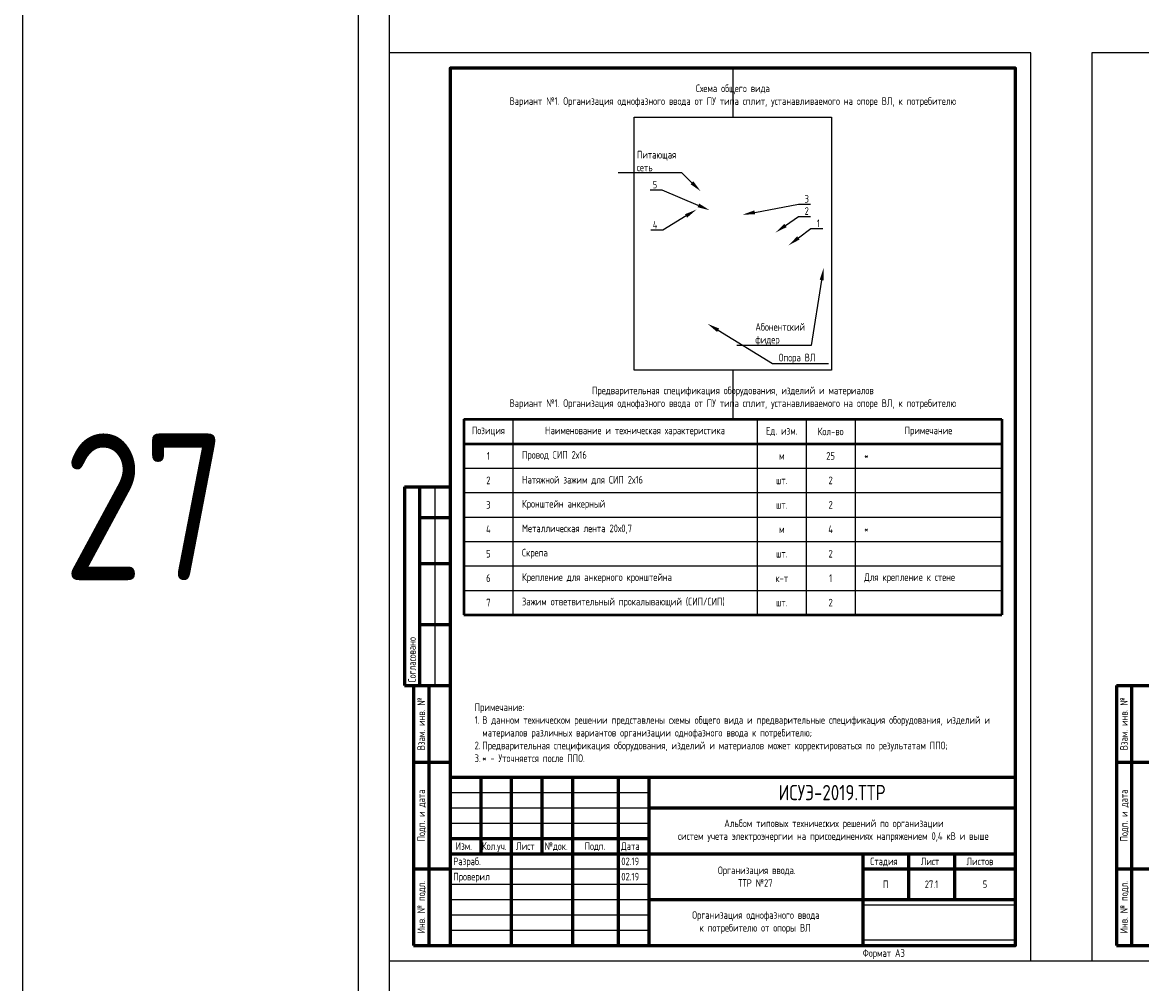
# Model space of a CAD drawing. Header units: millimetres. Extents: x -110 to 4101, y -10868 to 110.
# Tile 13 of 90: x -110 to 256, y -8556 to -8242. Entities that reach past the tile are written whole.
import ezdxf
from ezdxf import colors
from ezdxf.entities.mleader import LeaderData, LeaderLine
from ezdxf.enums import TextEntityAlignment as Align
from ezdxf.math import Vec2, Vec3

# ---------------------------------------------------------------- set-up
doc = ezdxf.new("R2010")
doc.units = ezdxf.units.MM
doc.layers.add('01.Вспомогательный_слой', color=1, linetype='Continuous', plot=False)
doc.layers.add('Формат', color=7, linetype='Continuous', lineweight=25)
doc.layers.add('Формат @ 1', color=7, linetype='Continuous', lineweight=25)
doc.styles.add('Формат', font='isocpeur.ttf')
doc.styles.add('ЭП', font='GOST.TTF')
picture_1 = doc.add_image_def('image3.png', size_in_pixel=(587, 136))
picture_2 = doc.add_image_def('image1.jpg', size_in_pixel=(1001, 1285))

# ---------------------------------------------------------------- blocks, each defined once
blk = doc.blocks.new('*U78')
at = {"layer": 'Формат', "color": 7, "linetype": 'Continuous', "lineweight": 60}
for p, q in [((5, 150), (20, 150)), ((5, 150), (5, 85)), ((10, 150), (10, 85)), ((10, 140), (20, 140)), ((10, 125), (20, 125)), ((10, 105), (20, 105)), ((5, 85), (13, 85)), ((8, 85), (20, 85)), ((8, 85), (8, 0)), ((13, 85), (13, 0)), ((8, 60), (20, 60)), ((20, 55), (205, 55)), ((20, 55), (20, 0)), ((30, 55), (30, 30)), ((40, 55), (40, 0)), ((50, 55), (50, 30)), ((60, 55), (60, 0)), ((75, 55), (75, 0)), ((85, 55), (85, 0)), ((85, 45), (205, 45)), ((20, 35), (85, 35)), ((20, 30), (205, 30)), ((155, 30), (155, 0)), ((170, 30), (170, 15)), ((185, 30), (185, 15)), ((8, 25), (20, 25)), ((155, 25), (205, 25)), ((85, 15), (205, 15)), ((8, 0), (20, 0))]:
    blk.add_line(p, q, dxfattribs=at)
at = {"layer": 'Формат', "color": 7, "linetype": 'Continuous', "lineweight": 25}
for p, q in [((15, 150), (15, 85)), ((20, 50), (85, 50)), ((20, 45), (85, 45)), ((20, 40), (85, 40)), ((20, 25), (85, 25)), ((20, 20), (85, 20)), ((20, 15), (85, 15)), ((20, 10), (85, 10)), ((20, 5), (85, 5))]:
    blk.add_line(p, q, dxfattribs=at)
blk.add_lwpolyline([(0, -5), (210, -5), (210, 292), (0, 292)], close=True, dxfattribs=at)
at = {"layer": 'Формат', "color": 7, "linetype": 'Continuous', "lineweight": 60}
blk.add_lwpolyline([(20, 0), (205, 0), (205, 287), (20, 287)], close=True, dxfattribs=at)
at = {"layer": 'Формат', "color": 7, "linetype": 'Continuous', "lineweight": 25, "style": 'ЭП'}
blk.add_text('Согласовано', height=2.5, rotation=90, dxfattribs=at).set_placement((7.5, 86), align=Align.MIDDLE_LEFT)
for s, p in [('Взам. инв. №', (10.5, 72.5)), ('Подп. и дата', (10.5, 42.5)), ('Инв. № подл.', (10.5, 12.5))]:
    blk.add_text(s, height=2.5, rotation=90, dxfattribs=at).set_placement(p, align=Align.MIDDLE_CENTER)
for s, p in [('Изм.', (21.81, 31.25)), ('Кол.уч.', (30.38, 31.25)), ('Лист', (41.54, 31.25)), ('№док.', (50.89, 31.24)), ('Подп.', (63.99, 31.25)), ('Дата', (75.95, 31.25)), ('Стадия', (157.47, 26.25)), ('Лист', (173.99, 26.25)), ('Листов', (188.99, 26.25))]:
    blk.add_text(s, height=2.5, dxfattribs=at).set_placement(p)
at = {"layer": 'Формат', "color": 7, "linetype": 'Continuous', "lineweight": 25, "style": 'ЭП', "flags": 8}
for tag, p in [('СОГЛ_ФИО_1', (12.5, 106)), ('СОГЛ_ФИО_2', (17.5, 106)), ('СОГЛ_ДОЛЖ_1', (12.5, 86)), ('СОГЛ_ДОЛЖ_2', (17.5, 86))]:
    blk.add_attdef(tag, text='', height=2.5, rotation=90, dxfattribs=at).set_placement(p, align=Align.MIDDLE_LEFT)
for tag, height, p in [('ОБОЗНАЧЕНИЕ', 5, (145, 50)), ('ОБЪЕКТ', 2.5, (145, 37.5)), ('НАИМЕНОВАНИЕ', 2.5, (120, 22.5)), ('Стадия', 2.5, (162.5, 20)), ('Лист', 2.5, (177.5, 20)), ('Листов', 2.5, (195, 20)), ('НАИМ_ИЗОБРАЖЕНИЙ', 2.5, (120, 7.5))]:
    blk.add_attdef(tag, text='', height=height, dxfattribs=at).set_placement(p, align=Align.MIDDLE_CENTER)
for tag, p in [('изм.№', (21, 37.5)), ('изм.уч.', (31, 37.5)), ('изм.лист', (41, 37.5)), ('изм.№_док.', (50.5, 37.5)), ('изм_дата', (76, 37.5)), ('Должн_1', (21, 27.5)), ('ФИО_1', (41, 27.5)), ('дата_1', (76, 27.5)), ('ДОЛЖН_2', (21, 22.5)), ('ФИО_2', (41, 22.5)), ('дата_2', (76, 22.5)), ('Должн_3', (21, 17.5)), ('ФИО_3', (41, 17.5)), ('дата_3', (76, 17.5)), ('ДОЛЖН_4', (21, 12.5)), ('ФИО_4', (41, 12.5)), ('дата_4', (76, 12.5)), ('ДОЛЖН_5', (21, 7.5)), ('ФИО_5', (41, 7.5)), ('дата_5', (76, 7.5)), ('ДОЛЖН_6', (21, 2.5)), ('ФИО_6', (41, 2.5)), ('дата_6', (76, 2.5)), ('ФОРМ.ЛИСТА', (155, -2.5))]:
    blk.add_attdef(tag, text='', height=2.5, dxfattribs=at).set_placement(p, align=Align.MIDDLE_LEFT)
blk.add_attdef('N_ИНВ', text='', height=2.5, rotation=90, dxfattribs=at).set_placement((16.5, 12.5), align=Align.MIDDLE_CENTER)
at = {"ltscale": 0.2}
image = blk.add_image(picture_1, insert=(155, 1.71), size_in_units=(50, 11.58), dxfattribs=at)
image.dxf.flags = 7
blk = doc.blocks.new('*U77')
at = {"layer": 'Формат', "color": 7, "linetype": 'Continuous', "lineweight": 60}
for p, q in [((8, 85), (20, 85)), ((8, 85), (8, 0)), ((13, 85), (13, 0)), ((8, 60), (20, 60)), ((8, 25), (20, 25)), ((20, 15), (205, 15)), ((20, 15), (20, 0)), ((30, 15), (30, 0)), ((40, 15), (40, 0)), ((50, 15), (50, 0)), ((60, 15), (60, 0)), ((75, 15), (75, 0)), ((85, 15), (85, 0)), ((195, 15), (195, 0)), ((195, 8), (205, 8)), ((20, 5), (85, 5)), ((8, 0), (20, 0))]:
    blk.add_line(p, q, dxfattribs=at)
at = {"layer": 'Формат', "color": 7, "linetype": 'Continuous', "lineweight": 25}
blk.add_line((20, 10), (85, 10), dxfattribs=at)
blk.add_lwpolyline([(0, -5), (210, -5), (210, 292), (0, 292)], close=True, dxfattribs=at)
at = {"layer": 'Формат', "color": 7, "linetype": 'Continuous', "lineweight": 60}
blk.add_lwpolyline([(20, 0), (205, 0), (205, 287), (20, 287)], close=True, dxfattribs=at)
at = {"layer": 'Формат', "color": 7, "linetype": 'Continuous', "lineweight": 25, "style": 'ЭП'}
for s, p in [('Взам. инв. №', (10.5, 72.5)), ('Подп. и дата', (10.5, 42.5)), ('Инв. № подл.', (10.5, 12.5))]:
    blk.add_text(s, height=2.5, rotation=90, dxfattribs=at).set_placement(p, align=Align.MIDDLE_CENTER)
at = {"layer": 'Формат', "color": 7, "linetype": 'Continuous', "lineweight": 25, "style": 'Формат'}
for s, p in [('Лист', (196.38, 10.25)), ('Изм.', (21.81, 1.25)), ('Лист', (41.54, 1.25)), ('№док.', (50.89, 1.25)), ('Подп.', (63.99, 1.25)), ('Дата', (75.95, 1.25))]:
    blk.add_text(s, height=2.5, dxfattribs=at).set_placement(p)
at = {"layer": 'Формат', "color": 7, "linetype": 'Continuous', "lineweight": 25, "style": 'Формат', "width": 0.9}
blk.add_text('Кол.уч.', height=2.5, dxfattribs=at).set_placement((30.38, 1.25))
at = {"layer": 'Формат', "color": 7, "linetype": 'Continuous', "lineweight": 25, "style": 'ЭП', "flags": 8}
blk.add_attdef('N_ИНВ', text='', height=2.5, rotation=90, dxfattribs=at).set_placement((16.5, 12.5), align=Align.MIDDLE_CENTER)
for tag, p in [('изм.№', (21, 7.5)), ('изм.уч.', (31, 7.5)), ('изм.лист', (41, 7.5)), ('изм.№_док.', (50.5, 7.5)), ('изм_дата', (76, 7.5)), ('ФОРМ.ЛИСТА', (155, -2.5))]:
    blk.add_attdef(tag, text='', height=2.5, dxfattribs=at).set_placement(p, align=Align.MIDDLE_LEFT)
for tag, height, p in [('ОБОЗНАЧЕНИЕ', 5, (140, 7.5)), ('Лист', 2.5, (200, 4))]:
    blk.add_attdef(tag, text='', height=height, dxfattribs=at).set_placement(p, align=Align.MIDDLE_CENTER)
blk = doc.blocks.new('*T86')
at = {"color": 0, "linetype": 'ByBlock', "lineweight": 50, "ltscale": 0.2, "transparency": 16777216}
for p, q in [((0, 0), (176, 0)), ((0, 0), (0, -64)), ((176, 0), (176, -64)), ((0, -8), (176, -8)), ((0, -64), (176, -64))]:
    blk.add_line(p, q, dxfattribs=at)
at = {"color": 0, "linetype": 'ByBlock', "ltscale": 0.2, "transparency": 16777216}
for p, q in [((16, 0), (16, -64)), ((96, 0), (96, -64)), ((112, 0), (112, -64)), ((128, 0), (128, -64)), ((0, -16), (16, -16)), ((0, -24), (16, -24)), ((0, -32), (16, -32)), ((0, -40), (128, -40)), ((0, -48), (16, -48))]:
    blk.add_line(p, q, dxfattribs=at)
at = {"color": 0, "linetype": 'ByBlock', "lineweight": -2, "ltscale": 0.2, "transparency": 16777216}
for p, q in [((16, -16), (176, -16)), ((16, -24), (176, -24)), ((16, -32), (176, -32)), ((128, -40), (176, -40)), ((16, -48), (176, -48)), ((0, -56), (176, -56))]:
    blk.add_line(p, q, dxfattribs=at)
at = {"color": 0, "ltscale": 0.2, "transparency": 16777216, "char_height": 2.5, "style": 'ЭП'}
for s, insert, width, attachment_point in [('{\\fGOST type A|b1|i0|c204|p34;Позиция}', (8, -4), 10, 5), ('{\\fGOST type A|b1|i0|c204|p34;Наименование и техническая характеристика}', (56, -4), 74, 5), ('{\\fGOST type A|b1|i0|c204|p34;Ед. изм.}', (104, -4), 10, 5), ('{\\fGOST type A|b1|i0|c204|p34;Кол-во}', (120, -4), 10, 5), ('{\\fGOST type A|b1|i0|c204|p34;Примечание}', (152, -4), 42, 5), ('1', (8, -12), 10, 5), ('Провод СИП 2х16', (19, -12), 74, 4), ('25', (120, -12), 10, 5), ('*', (131, -12), 42, 4), ('м', (104, -12), 10, 5), ('Натяжной зажим для СИП 2х16', (19, -20), 74, 4), ('2', (8, -20), 10, 5), ('шт.', (104, -20), 10, 5), ('2', (120, -20), 10, 5), ('3', (8, -28), 10, 5), ('Кронштейн анкерный', (19, -28), 74, 4), ('шт.', (104, -28), 10, 5), ('2', (120, -28), 10, 5), ('4', (8, -36), 10, 5), ('Металлическая лента 20х0,7', (19, -36), 74, 4), ('м', (104, -36), 10, 5), ('4', (120, -36), 10, 5), ('*', (131, -36), 42, 4), ('5', (8, -44), 10, 5), ('Скрепа', (19, -44), 74, 4), ('шт.', (104, -44), 10, 5), ('2', (120, -44), 10, 5), ('6', (8, -52), 10, 5), ('Крепление для анкерного кронштейна', (19, -52), 74, 4), ('к-т', (104, -52), 10, 5), ('1', (120, -52), 10, 5), ('Для крепление к стене', (131, -52), 42, 4), ('7', (8, -60), 10, 5), ('Зажим ответвительный прокалывающий (СИП/СИП)', (19, -60), 74, 4), ('2', (120, -60), 10, 5), ('шт.', (104, -60), 10, 5)]:
    blk.add_mtext(s, dxfattribs=dict(at, insert=insert, width=width, attachment_point=attachment_point))

msp = doc.modelspace()

# ---------------------------------------------------------------- linework, layer by layer
at = {"ltscale": 0.2}
msp.add_lwpolyline([(-110, -10868), (2120, -10868), (2120, 110), (-110, 110)], close=True, dxfattribs=at)
at = {"layer": '01.Вспомогательный_слой', "ltscale": 0.2}
msp.add_lwpolyline([(0, 0), (2040, 0), (2040, -10788), (0, -10788)], close=True, dxfattribs=at)
at = {"layer": '01.Вспомогательный_слой'}
for points in [[(10, -8232), (10, -8252)], [(10, -8549), (10, -8569)], [(220, -8549), (240, -8549)]]:
    msp.add_lwpolyline(points, dxfattribs=at)
at = {"layer": '01.Вспомогательный_слой', "ltscale": 0.2}
for points in [[(122.5, -8257), (122.5, -8273)], [(122.5, -8355.84), (122.5, -8371.84)]]:
    msp.add_lwpolyline(points, dxfattribs=at)

# ---------------------------------------------------------------- block references
msp.add_blockref('*T86', (34.5, -8371.84))
at = {"layer": 'Формат @ 1', "ltscale": 0.7}
ref = msp.add_blockref('*U78', (10, -8544), dxfattribs=at)
ref.add_attrib('ОБОЗНАЧЕНИЕ', 'ИСУЭ-2019.ТТР', dxfattribs={"layer": 'Формат', "color": 7, "linetype": 'Continuous', "lineweight": 25, "height": 5, "style": 'ЭП', "flags": 8}).set_placement((155, -8494), align=Align.MIDDLE_CENTER)
ref.add_attrib('Стадия', 'П', dxfattribs={"layer": 'Формат', "color": 7, "linetype": 'Continuous', "lineweight": 25, "height": 2.5, "style": 'ЭП', "flags": 8}).set_placement((172.5, -8524), align=Align.MIDDLE_CENTER)
ref.add_attrib('Лист', '27.1', dxfattribs={"layer": 'Формат', "color": 7, "linetype": 'Continuous', "lineweight": 25, "height": 2.5, "style": 'ЭП', "flags": 8}).set_placement((187.5, -8524), align=Align.MIDDLE_CENTER)
ref.add_attrib('Листов', '5', dxfattribs={"layer": 'Формат', "color": 7, "linetype": 'Continuous', "lineweight": 25, "height": 2.5, "style": 'ЭП', "flags": 8}).set_placement((205, -8524), align=Align.MIDDLE_CENTER)
ref.add_attrib('ОБЪЕКТ_001', 'Альбом типовых технических решений по организации', (119.689, -8505.31), dxfattribs={"layer": 'Формат', "color": 7, "linetype": 'Continuous', "lineweight": 25, "height": 2.5, "style": 'ЭП', "flags": 8})
ref.add_attrib('НАИМЕНОВАНИЕ_001', 'Организация ввода.', (117.63, -8520.667), dxfattribs={"layer": 'Формат', "color": 7, "linetype": 'Continuous', "lineweight": 25, "height": 2.5, "style": 'ЭП', "flags": 8})
ref.add_attrib('НАИМ_ИЗОБРАЖЕНИЙ_001', 'Организация однофазного ввода', (109.193, -8535.31), dxfattribs={"layer": 'Формат', "color": 7, "linetype": 'Continuous', "lineweight": 25, "height": 2.5, "style": 'ЭП', "flags": 8})
ref.add_attrib('Должн_1', 'Разраб.', dxfattribs={"layer": 'Формат', "color": 7, "linetype": 'Continuous', "lineweight": 25, "height": 2.5, "style": 'ЭП', "flags": 8}).set_placement((31, -8516.5), align=Align.MIDDLE_LEFT)
ref.add_attrib('ДОЛЖН_2', 'Проверил', dxfattribs={"layer": 'Формат', "color": 7, "linetype": 'Continuous', "lineweight": 25, "height": 2.5, "style": 'ЭП', "flags": 8}).set_placement((31, -8521.5), align=Align.MIDDLE_LEFT)
ref.add_attrib('дата_1', '02.19', dxfattribs={"layer": 'Формат', "color": 7, "linetype": 'Continuous', "lineweight": 25, "height": 2.5, "style": 'ЭП', "flags": 8}).set_placement((86, -8516.5), align=Align.MIDDLE_LEFT)
ref.add_attrib('дата_2', '02.19', dxfattribs={"layer": 'Формат', "color": 7, "linetype": 'Continuous', "lineweight": 25, "height": 2.5, "style": 'ЭП', "flags": 8}).set_placement((86, -8521.5), align=Align.MIDDLE_LEFT)
ref.add_attrib('ФОРМ.ЛИСТА', 'Формат А3', dxfattribs={"layer": 'Формат', "color": 7, "linetype": 'Continuous', "lineweight": 25, "height": 2.5, "style": 'ЭП', "flags": 8}).set_placement((165, -8546.5), align=Align.MIDDLE_LEFT)
ref.add_attrib('ОБЪЕКТ_002', 'систем учета электроэнергии на присоединениях напряжением 0,4 кВ и выше', (104.554, -8509.477), dxfattribs={"layer": 'Формат', "color": 7, "linetype": 'Continuous', "lineweight": 25, "height": 2.5, "style": 'ЭП'})
ref.add_attrib('НАИМЕНОВАНИЕ_002', 'ТТР №27', (124.195, -8524.833), dxfattribs={"layer": 'Формат', "color": 7, "linetype": 'Continuous', "lineweight": 25, "height": 2.5, "style": 'ЭП'})
ref.add_attrib('НАИМ_ИЗОБРАЖЕНИЙ_002', 'к потребителю от опоры ВЛ', (111.606, -8539.477), dxfattribs={"layer": 'Формат', "color": 7, "linetype": 'Continuous', "lineweight": 25, "height": 2.5, "style": 'ЭП'})
msp.add_blockref('*U77', (240, -8544), dxfattribs=at).add_auto_attribs({'ОБОЗНАЧЕНИЕ': 'ИСУЭ-2019.ТТР', 'Лист': '27.2', 'ФОРМ.ЛИСТА': 'Формат А3'})

# ---------------------------------------------------------------- texts
at = {"char_height": 2.5, "style": 'ЭП'}
for s, insert, width, attachment_point in [('Схема общего вида\\PВариант №1. Организация однофазного ввода от ПУ типа сплит, устанавливаемого на опоре ВЛ, к потребителю', (122.5, -8266), 176, 5), ('Предварительная спецификация оборудования, изделий и материалов\\PВариант №1. Организация однофазного ввода от ПУ типа сплит, устанавливаемого на опоре ВЛ, к потребителю', (122.5, -8364.84), 176, 5), ('Примечание:\\P\\pi-2.5,l2.5,t2.5,115;1.^IВ данном техническом решении представлены схемы общего вида и предварительные спецификация оборудования, изделий и материалов различных вариантов организации однофазного ввода к потребителю;\\P2.^IПредварительная спецификация оборудования, изделий и материалов может корректироваться по результатам ППО;\\P3.^I* - Уточняется после ППО.', (38, -8484), 169, 7)]:
    msp.add_mtext(s, dxfattribs=dict(at, insert=insert, width=width, attachment_point=attachment_point))
at = {"color": 3, "insert": (-70, -8400.5), "char_height": 48, "width": 8, "attachment_point": 5, "style": 'ЭП'}
msp.add_mtext('27', dxfattribs=at)

# ---------------------------------------------------------------- pictures from other files: only their frames are drawn
image = msp.add_image(picture_2, insert=(90.234, -8355.84), size_in_units=(64.531, 82.84))
image.dxf.flags = 7

# ---------------------------------------------------------------- leaders
at = {"color": 250}
ml = msp.add_multileader_mtext('Standard', dxfattribs=at)
ml.set_content('Питающая ^Jсеть', color=250, style='ЭП')
ml.set_leader_properties()
ml.build(insert=Vec2(0, 0))
ml.multileader.update_dxf_attribs({"text_left_attachment_type": 5, "text_right_attachment_type": 5, "dogleg_length": 0})
ctx = ml.context
ctx.base_point, ctx.char_height, ctx.plane_origin = Vec3(89.083, -8291.206), 2.5, Vec3(133.338, -8290.522)
ctx.left_attachment, ctx.right_attachment = 5, 5
notes = []
notes.append((ctx, [(0, (1, 1, 0), (105.76, -8291.206), (-1, 0), 0, [(0, [(111.98, -8297.248)], 0, [])])]))
ctx.mtext.insert, ctx.mtext.flow_direction = Vec3(91.083, -8284.039), 5
ml = msp.add_multileader_mtext('Standard', dxfattribs=at)
ml.set_content('5', color=250, style='ЭП')
ml.set_leader_properties()
ml.build(insert=Vec2(0, 0))
ml.multileader.update_dxf_attribs({"text_left_attachment_type": 5, "text_right_attachment_type": 5, "dogleg_length": 0})
ctx = ml.context
ctx.base_point, ctx.char_height, ctx.plane_origin = Vec3(94.267, -8296.843), 2.5, Vec3(116.545, -8293.178)
ctx.left_attachment, ctx.right_attachment = 5, 5
notes.append((ctx, [(0, (1, 1, 0), (99.339, -8296.843), (-1, 0), 0, [(1, [(114.881, -8303.442)], 0, [])])]))
ctx.mtext.insert, ctx.mtext.flow_direction = Vec3(96.267, -8293.843), 5
ml = msp.add_multileader_mtext('Standard', dxfattribs=at)
ml.set_content('3', color=250, style='ЭП')
ml.set_leader_properties()
ml.build(insert=Vec2(0, 0))
ml.multileader.update_dxf_attribs({"text_left_attachment_type": 5, "text_right_attachment_type": 5, "dogleg_length": 0})
ctx = ml.context
ctx.base_point, ctx.char_height, ctx.plane_origin = Vec3(143.986, -8301.474), 2.5, Vec3(141.917, -8300.658)
ctx.left_attachment, ctx.right_attachment = 5, 5
notes.append((ctx, [(0, (1, 1, 0), (143.986, -8301.474), (1, 0), 0, [(0, [(125.721, -8304.9)], 0, [])])]))
ctx.mtext.insert, ctx.mtext.flow_direction = Vec3(145.986, -8298.474), 5
ml = msp.add_multileader_mtext('Standard', dxfattribs=at)
ml.set_content('4', color=250, style='ЭП')
ml.set_leader_properties()
ml.build(insert=Vec2(0, 0))
ml.multileader.update_dxf_attribs({"text_left_attachment_type": 5, "text_right_attachment_type": 5, "dogleg_length": 0})
ctx = ml.context
ctx.base_point, ctx.char_height, ctx.plane_origin = Vec3(94.303, -8309.966), 2.5, Vec3(115.66, -8299.242)
ctx.left_attachment, ctx.right_attachment = 5, 5
notes.append((ctx, [(0, (1, 1, 0), (99.555, -8309.966), (-1, 0), 0, [(1, [(110.604, -8303.239)], 0, [])])]))
ctx.mtext.insert, ctx.mtext.flow_direction = Vec3(96.303, -8306.966), 5
ml = msp.add_multileader_mtext('Standard', dxfattribs=at)
ml.set_content('2', color=250, style='ЭП')
ml.set_leader_properties()
ml.build(insert=Vec2(0, 0))
ml.multileader.update_dxf_attribs({"text_left_attachment_type": 5, "text_right_attachment_type": 5, "dogleg_length": 0})
ctx = ml.context
ctx.base_point, ctx.char_height, ctx.plane_origin = Vec3(143.986, -8305.474), 2.5, Vec3(141.917, -8304.658)
ctx.left_attachment, ctx.right_attachment = 5, 5
notes.append((ctx, [(0, (1, 1, 0), (143.986, -8305.474), (1, 0), 0, [(0, [(136.452, -8310.747)], 0, [])])]))
ctx.mtext.insert, ctx.mtext.flow_direction = Vec3(145.986, -8302.474), 5
ml = msp.add_multileader_mtext('Standard', dxfattribs=at)
ml.set_content('1', color=250, style='ЭП')
ml.set_leader_properties()
ml.build(insert=Vec2(0, 0))
ml.multileader.update_dxf_attribs({"text_left_attachment_type": 5, "text_right_attachment_type": 5, "dogleg_length": 0})
ctx = ml.context
ctx.base_point, ctx.char_height, ctx.plane_origin = Vec3(147.986, -8309.474), 2.5, Vec3(145.917, -8308.658)
ctx.left_attachment, ctx.right_attachment = 5, 5
notes.append((ctx, [(0, (1, 1, 0), (147.986, -8309.474), (1, 0), 0, [(0, [(140.764, -8314.936)], 0, [])])]))
ctx.mtext.insert, ctx.mtext.flow_direction = Vec3(149.986, -8306.474), 5
ml = msp.add_multileader_mtext('Standard', dxfattribs=at)
ml.set_content('Абонентский^Jфидер', color=250, style='ЭП')
ml.set_leader_properties()
ml.build(insert=Vec2(0, 0))
ml.multileader.update_dxf_attribs({"text_left_attachment_type": 5, "text_right_attachment_type": 5, "dogleg_length": 0})
ctx = ml.context
ctx.base_point, ctx.char_height, ctx.plane_origin = Vec3(127.866, -8347.756), 2.5, Vec3(155.342, -8345.141)
ctx.left_attachment, ctx.right_attachment = 5, 5
notes.append((ctx, [(0, (1, 1, 0), (148.12, -8347.756), (-1, 0), 0, [(0, [(152.193, -8322.356)], 0, [])])]))
ctx.mtext.insert, ctx.mtext.flow_direction = Vec3(129.866, -8340.377), 5
ml = msp.add_multileader_mtext('Standard', dxfattribs=at)
ml.set_content('Опора ВЛ', color=250, style='ЭП')
ml.set_leader_properties()
ml.build(insert=Vec2(0, 0))
ml.multileader.update_dxf_attribs({"text_left_attachment_type": 5, "text_right_attachment_type": 5, "dogleg_length": 0})
ctx = ml.context
ctx.base_point, ctx.char_height, ctx.plane_origin = Vec3(135.488, -8353.627), 2.5, Vec3(114.261, -8340.644)
ctx.left_attachment, ctx.right_attachment = 5, 5
notes.append((ctx, [(0, (1, 1, 0), (135.488, -8353.627), (1, 0), 0, [(0, [(114.261, -8340.644)], 0, [])])]))
ctx.mtext.insert, ctx.mtext.flow_direction = Vec3(137.488, -8350.414), 5
for ctx, leaders in notes:
    for number, flags, end, landing, length, lines in leaders:
        leader = LeaderData()
        leader.index, (leader.has_last_leader_line, leader.has_dogleg_vector, leader.attachment_direction) = number, flags
        leader.last_leader_point, leader.dogleg_vector, leader.dogleg_length = Vec3(end), Vec3(landing), length
        for number, points, colour, breaks in lines:
            line = LeaderLine()
            line.index, line.vertices, line.color, line.breaks = number, Vec3.list(points), colors.encode_raw_color(colour), breaks
            leader.lines.append(line)
        ctx.leaders.append(leader)

doc.saveas('drawing.dxf')
